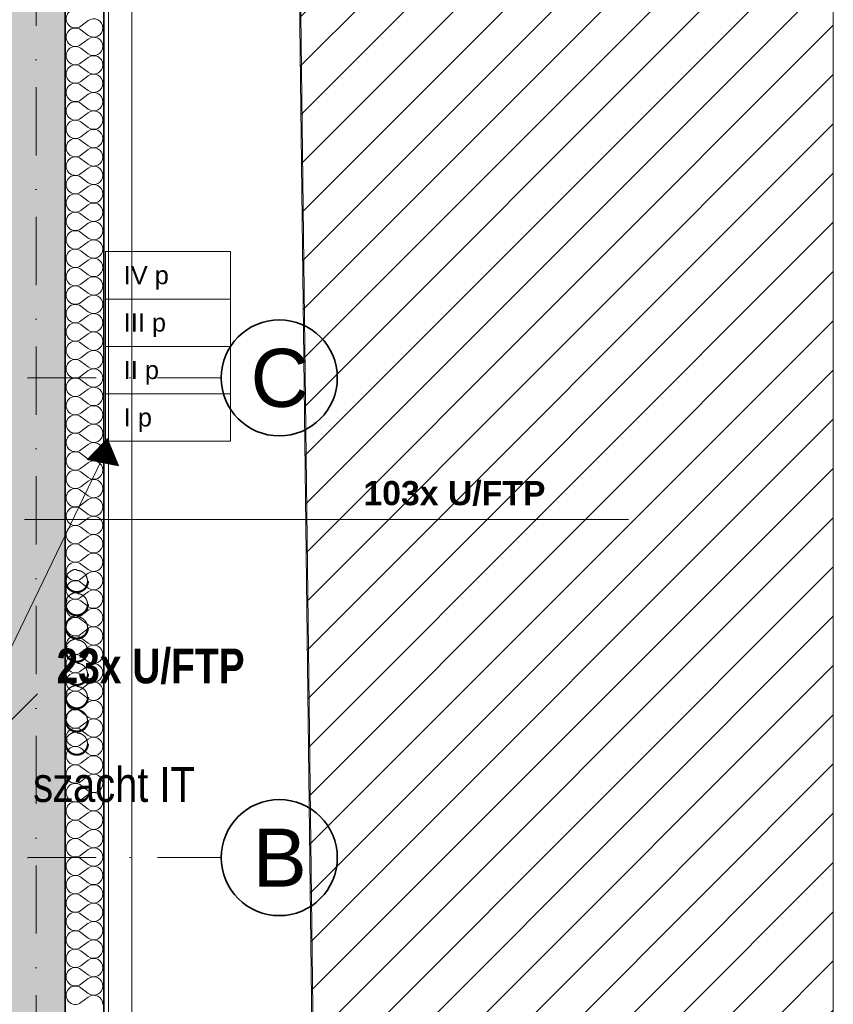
# Model space of a CAD drawing. Header units: millimetres. Extents: x 82175 to 237000, y 24756 to 471700.
# Tile 220 of 256: x 122425 to 126632, y 377893 to 382983. Entities that reach past the tile are written whole.
import ezdxf
from ezdxf.lldxf.tags import DXFTag

# ---------------------------------------------------------------- set-up
doc = ezdxf.new("R2010")
doc.units = ezdxf.units.MM
doc.linetypes.add('Kropki i Kreski', pattern=[6.702778, 3.527778, -1.763889, 0, -1.411111])
doc.linetypes.add('Przerywana', pattern=[5.644444, 2.822222, -2.822222])
for name, color, linetype in [('- A - ocieplenie', 8, 'Continuous'), ('- PRZEGRODY PROJEKTOWANE', 8, 'Continuous'), ('Instalacje - Went_Klim', 8, 'Continuous'), ('Konstrukcja - Siatka mod', 8, 'Continuous'), ('Konstrukcja - Ściany zewnętrzne', 8, 'Continuous'), ('z JAN', 8, 'Continuous')]:
    doc.layers.add(name, color=color, linetype=linetype)
for name, color, linetype, lineweight in [('elektryczne', 10, 'Continuous', 30), ('\xa0♦IT - opis', 3, 'SOLID', 30), ('\xa0♦IT_Opis', 7, 'Continuous', 20)]:
    doc.layers.add(name, color=color, linetype=linetype, lineweight=lineweight)
doc.styles.add('MtXpl_Century Gothic22', font='ARIALN.TTF', dxfattribs={"height": 0.2})
doc.styles.add('OP_100', font='ARIALN.TTF', dxfattribs={"width": 0.8, "height": 20})
doc.styles.get("Standard").update_dxf_attribs({"font": 'arial.ttf'})
doc.styles.add('STYL_AUTOMATYCZNY_1', font='arial.ttf')
tags = doc.linetypes.add('SOLID', pattern=[10, 10, 0]).pattern_tags.tags
tags[6:7] = [DXFTag(74, 4), DXFTag(75, 0), DXFTag(340, '0'), DXFTag(46, 0.0), DXFTag(50, 0.0), DXFTag(44, 0.0), DXFTag(45, 0.0)]
tags[4:5] = [DXFTag(74, 4), DXFTag(75, 0), DXFTag(340, '0'), DXFTag(46, 0.0), DXFTag(50, 0.0), DXFTag(44, 0.0), DXFTag(45, 0.0)]

# ---------------------------------------------------------------- blocks, each defined once
blk = doc.blocks.new('*X24')
at = {"layer": '- A - ocieplenie', "linetype": 'Continuous', "lineweight": 13, "ltscale": 100}
for p, q in [((49898.5, 392480.8), (49936.6, 392509.4)), ((49898.5, 392461.8), (49936.6, 392433.2)), ((49898.5, 392385.6), (49936.6, 392414.2)), ((49898.5, 392366.6), (49936.6, 392338)), ((49898.5, 392290.4), (49936.6, 392318.9)), ((49898.5, 392271.3), (49936.6, 392242.8)), ((49898.5, 392195.1), (49936.6, 392223.7)), ((49898.5, 392176.1), (49936.6, 392147.5)), ((49898.5, 392099.9), (49936.6, 392128.5)), ((49898.5, 392080.8), (49936.6, 392052.3)), ((49898.5, 392004.7), (49936.6, 392033.2)), ((49898.5, 391985.6), (49936.6, 391957)), ((49898.5, 391909.4), (49936.6, 391938)), ((49898.5, 391890.4), (49936.6, 391861.8)), ((49898.5, 391814.2), (49936.6, 391842.8)), ((49898.5, 391795.1), (49936.6, 391766.6)), ((49898.5, 391718.9), (49936.6, 391747.5)), ((49898.5, 391699.9), (49936.6, 391671.3)), ((49898.5, 391623.7), (49936.6, 391652.3)), ((49898.5, 391604.7), (49936.6, 391576.1)), ((49898.5, 391528.5), (49936.6, 391557)), ((49898.5, 391509.4), (49936.6, 391480.8)), ((49898.5, 391433.2), (49936.6, 391461.8)), ((49898.5, 391414.2), (49936.6, 391385.6)), ((49898.5, 391338), (49936.6, 391366.6)), ((49898.5, 391318.9), (49936.6, 391290.4)), ((49898.5, 391242.8), (49936.6, 391271.3)), ((49898.5, 391223.7), (49936.6, 391195.1)), ((49898.5, 391147.5), (49936.6, 391176.1)), ((49898.5, 391128.5), (49936.6, 391099.9)), ((49898.5, 391052.3), (49936.6, 391080.8)), ((49898.5, 391033.2), (49936.6, 391004.7)), ((49898.5, 390957), (49936.6, 390985.6)), ((49898.5, 390938), (49936.6, 390909.4)), ((49898.5, 390861.8), (49936.6, 390890.4)), ((49898.5, 390842.8), (49936.6, 390814.2)), ((49898.5, 390766.6), (49936.6, 390795.1)), ((49898.5, 390747.5), (49936.6, 390718.9)), ((49898.5, 390671.3), (49936.6, 390699.9)), ((49898.5, 390652.3), (49936.6, 390623.7)), ((49898.5, 390576.1), (49936.6, 390604.7)), ((49898.5, 390557), (49936.6, 390528.5)), ((49898.5, 390480.8), (49936.6, 390509.4)), ((49898.5, 390461.8), (49936.6, 390433.2)), ((49898.5, 390385.6), (49936.6, 390414.2)), ((49898.5, 390366.6), (49936.6, 390338)), ((49898.5, 390290.4), (49936.6, 390318.9)), ((49898.5, 390271.3), (49936.6, 390242.8)), ((49898.5, 390195.1), (49936.6, 390223.7)), ((49898.5, 390176.1), (49936.6, 390147.5)), ((49898.5, 390099.9), (49936.6, 390128.5)), ((49898.5, 390080.8), (49936.6, 390052.3)), ((49898.5, 390004.7), (49936.6, 390033.2)), ((49898.5, 389985.6), (49936.6, 389957)), ((49898.5, 389909.4), (49936.6, 389938)), ((49898.5, 389890.4), (49936.6, 389861.8)), ((49898.5, 389814.2), (49936.6, 389842.8)), ((49898.5, 389795.1), (49936.6, 389766.6)), ((49898.5, 389718.9), (49936.6, 389747.5)), ((49898.5, 389699.9), (49936.6, 389671.3)), ((49898.5, 389623.7), (49936.6, 389652.3)), ((49898.5, 389604.7), (49936.6, 389576.1)), ((49898.5, 389528.5), (49936.6, 389557)), ((49898.5, 389509.4), (49936.6, 389480.8)), ((49898.5, 389433.2), (49936.6, 389461.8)), ((49898.5, 389414.2), (49936.6, 389385.6)), ((49898.5, 389338), (49936.6, 389366.6)), ((49898.5, 389318.9), (49936.6, 389290.4)), ((49898.5, 389242.8), (49936.6, 389271.3)), ((49898.5, 389223.7), (49936.6, 389195.1)), ((49898.5, 389147.5), (49936.6, 389176.1)), ((49898.5, 389128.5), (49936.6, 389099.9)), ((49898.5, 389052.3), (49936.6, 389080.8)), ((49898.5, 389033.2), (49936.6, 389004.7)), ((49898.5, 388957), (49936.6, 388985.6)), ((49898.5, 388938), (49936.6, 388909.4)), ((49898.5, 388861.8), (49936.6, 388890.4)), ((49898.5, 388842.8), (49936.6, 388814.2)), ((49898.5, 388766.6), (49936.6, 388795.1)), ((49898.5, 388747.5), (49936.6, 388718.9)), ((49898.5, 388671.3), (49936.6, 388699.9)), ((49898.5, 388652.3), (49936.6, 388623.7)), ((49898.5, 388576.1), (49936.6, 388604.7)), ((49898.5, 388557), (49936.6, 388528.5)), ((49898.5, 388480.8), (49936.6, 388509.4)), ((49898.5, 388461.8), (49936.6, 388433.2)), ((49898.5, 388385.6), (49936.6, 388414.2)), ((49898.5, 388366.6), (49936.6, 388338)), ((49898.5, 388290.4), (49936.6, 388318.9)), ((49898.5, 388271.3), (49936.6, 388242.8)), ((49898.5, 388195.1), (49936.6, 388223.7)), ((49898.5, 388176.1), (49936.6, 388147.5)), ((49898.5, 388099.9), (49936.6, 388128.5)), ((49898.5, 388080.8), (49936.6, 388052.3)), ((49898.5, 388004.7), (49936.6, 388033.2)), ((49898.5, 387985.6), (49936.6, 387957)), ((49898.5, 387909.4), (49936.6, 387938)), ((49898.5, 387890.4), (49936.6, 387861.8)), ((49898.5, 387814.2), (49936.6, 387842.8)), ((49898.5, 387795.1), (49936.6, 387766.6)), ((49898.5, 387718.9), (49936.6, 387747.5)), ((49898.5, 387699.9), (49936.6, 387671.3)), ((49898.5, 387623.7), (49936.6, 387652.3)), ((49898.5, 387604.7), (49936.6, 387576.1)), ((49898.5, 387528.5), (49936.6, 387557)), ((49898.5, 387509.4), (49936.6, 387480.8)), ((49898.5, 387433.2), (49936.6, 387461.8))]:
    blk.add_line(p, q, dxfattribs=at)
for centre, start, end in [((49869.9, 392518.9), 53.1301, 306.8699), ((49965.2, 392471.3), 0, 126.8699), ((49869.9, 392423.7), 53.1301, 306.8699), ((49965.2, 392471.3), 233.1301, 0), ((49965.2, 392376.1), 0, 126.8699), ((49869.9, 392328.5), 53.1301, 306.8699), ((49965.2, 392376.1), 233.1301, 0), ((49965.2, 392280.8), 0, 126.8699), ((49869.9, 392233.2), 53.1301, 306.8699), ((49965.2, 392280.8), 233.1301, 0), ((49869.9, 392138), 53.1301, 306.8699), ((49965.2, 392185.6), 0, 126.8699), ((49965.2, 392185.6), 233.1301, 0), ((49965.2, 392090.4), 0, 126.8699), ((49869.9, 392042.8), 53.1301, 306.8699), ((49965.2, 392090.4), 233.1301, 0), ((49965.2, 391995.1), 0, 126.8699), ((49869.9, 391947.5), 53.1301, 306.8699), ((49965.2, 391995.1), 233.1301, 0), ((49965.2, 391899.9), 0, 126.8699), ((49869.9, 391852.3), 53.1301, 306.8699), ((49965.2, 391899.9), 233.1301, 0), ((49965.2, 391804.7), 0, 126.8699), ((49869.9, 391757), 53.1301, 306.8699), ((49965.2, 391804.7), 233.1301, 0), ((49965.2, 391709.4), 0, 126.8699), ((49869.9, 391661.8), 53.1301, 306.8699), ((49965.2, 391709.4), 233.1301, 0), ((49965.2, 391614.2), 0, 126.8699), ((49869.9, 391566.6), 53.1301, 306.8699), ((49965.2, 391614.2), 233.1301, 0), ((49965.2, 391518.9), 0, 126.8699), ((49869.9, 391471.3), 53.1301, 306.8699), ((49965.2, 391518.9), 233.1301, 0), ((49965.2, 391423.7), 0, 126.8699), ((49869.9, 391376.1), 53.1301, 306.8699), ((49965.2, 391423.7), 233.1301, 0), ((49965.2, 391328.5), 0, 126.8699), ((49869.9, 391280.8), 53.1301, 306.8699), ((49965.2, 391328.5), 233.1301, 0), ((49965.2, 391233.2), 0, 126.8699), ((49869.9, 391185.6), 53.1301, 306.8699), ((49965.2, 391233.2), 233.1301, 0), ((49965.2, 391138), 0, 126.8699), ((49869.9, 391090.4), 53.1301, 306.8699), ((49965.2, 391138), 233.1301, 0), ((49965.2, 391042.8), 0, 126.8699), ((49869.9, 390995.1), 53.1301, 306.8699), ((49965.2, 391042.8), 233.1301, 0), ((49965.2, 390947.5), 0, 126.8699), ((49869.9, 390899.9), 53.1301, 306.8699), ((49965.2, 390947.5), 233.1301, 0), ((49965.2, 390852.3), 0, 126.8699), ((49869.9, 390804.7), 53.1301, 306.8699), ((49965.2, 390852.3), 233.1301, 0), ((49965.2, 390757), 0, 126.8699), ((49869.9, 390709.4), 53.1301, 306.8699), ((49965.2, 390757), 233.1301, 0), ((49965.2, 390661.8), 0, 126.8699), ((49869.9, 390614.2), 53.1301, 306.8699), ((49965.2, 390661.8), 233.1301, 0), ((49965.2, 390566.6), 0, 126.8699), ((49869.9, 390518.9), 53.1301, 306.8699), ((49965.2, 390566.6), 233.1301, 0), ((49965.2, 390471.3), 0, 126.8699), ((49869.9, 390423.7), 53.1301, 306.8699), ((49965.2, 390471.3), 233.1301, 0), ((49965.2, 390376.1), 0, 126.8699), ((49869.9, 390328.5), 53.1301, 306.8699), ((49965.2, 390376.1), 233.1301, 0), ((49965.2, 390280.8), 0, 126.8699), ((49869.9, 390233.2), 53.1301, 306.8699), ((49965.2, 390280.8), 233.1301, 0), ((49965.2, 390185.6), 0, 126.8699), ((49869.9, 390138), 53.1301, 306.8699), ((49965.2, 390185.6), 233.1301, 0), ((49965.2, 390090.4), 0, 126.8699), ((49869.9, 390042.8), 53.1301, 306.8699), ((49965.2, 390090.4), 233.1301, 0), ((49869.9, 389947.5), 53.1301, 306.8699), ((49965.2, 389995.1), 0, 126.8699), ((49965.2, 389995.1), 233.1301, 0), ((49965.2, 389899.9), 0, 126.8699), ((49869.9, 389852.3), 53.1301, 306.8699), ((49965.2, 389899.9), 233.1301, 0), ((49965.2, 389804.7), 0, 126.8699), ((49869.9, 389757), 53.1301, 306.8699), ((49965.2, 389804.7), 233.1301, 0), ((49965.2, 389709.4), 0, 126.8699), ((49869.9, 389661.8), 53.1301, 306.8699), ((49965.2, 389709.4), 233.1301, 0), ((49965.2, 389614.2), 0, 126.8699), ((49869.9, 389566.6), 53.1301, 306.8699), ((49965.2, 389614.2), 233.1301, 0), ((49965.2, 389518.9), 0, 126.8699), ((49869.9, 389471.3), 53.1301, 306.8699), ((49965.2, 389518.9), 233.1301, 0), ((49965.2, 389423.7), 0, 126.8699), ((49869.9, 389376.1), 53.1301, 306.8699), ((49965.2, 389423.7), 233.1301, 0), ((49965.2, 389328.5), 0, 126.8699), ((49869.9, 389280.8), 53.1301, 306.8699), ((49965.2, 389328.5), 233.1301, 0), ((49869.9, 389185.6), 53.1301, 306.8699), ((49965.2, 389233.2), 0, 126.8699), ((49965.2, 389233.2), 233.1301, 0), ((49965.2, 389138), 0, 126.8699), ((49869.9, 389090.4), 53.1301, 306.8699), ((49965.2, 389138), 233.1301, 0), ((49965.2, 389042.8), 0, 126.8699), ((49869.9, 388995.1), 53.1301, 306.8699), ((49965.2, 389042.8), 233.1301, 0), ((49965.2, 388947.5), 0, 126.8699), ((49869.9, 388899.9), 53.1301, 306.8699), ((49965.2, 388947.5), 233.1301, 0), ((49965.2, 388852.3), 0, 126.8699), ((49869.9, 388804.7), 53.1301, 306.8699), ((49965.2, 388852.3), 233.1301, 0), ((49965.2, 388757), 0, 126.8699), ((49869.9, 388709.4), 53.1301, 306.8699), ((49965.2, 388757), 233.1301, 0), ((49965.2, 388661.8), 0, 126.8699), ((49869.9, 388614.2), 53.1301, 306.8699), ((49965.2, 388661.8), 233.1301, 0), ((49965.2, 388566.6), 0, 126.8699), ((49869.9, 388518.9), 53.1301, 306.8699), ((49965.2, 388566.6), 233.1301, 0), ((49965.2, 388471.3), 0, 126.8699), ((49869.9, 388423.7), 53.1301, 306.8699), ((49965.2, 388471.3), 233.1301, 0), ((49965.2, 388376.1), 0, 126.8699), ((49869.9, 388328.5), 53.1301, 306.8699), ((49965.2, 388376.1), 233.1301, 0), ((49965.2, 388280.8), 0, 126.8699), ((49869.9, 388233.2), 53.1301, 306.8699), ((49965.2, 388280.8), 233.1301, 0), ((49965.2, 388185.6), 0, 126.8699), ((49869.9, 388138), 53.1301, 306.8699), ((49965.2, 388185.6), 233.1301, 0), ((49965.2, 388090.4), 0, 126.8699), ((49869.9, 388042.8), 53.1301, 306.8699), ((49965.2, 388090.4), 233.1301, 0), ((49965.2, 387995.1), 0, 126.8699), ((49869.9, 387947.5), 53.1301, 306.8699), ((49965.2, 387995.1), 233.1301, 0), ((49965.2, 387899.9), 0, 126.8699), ((49869.9, 387852.3), 53.1301, 306.8699), ((49965.2, 387899.9), 233.1301, 0), ((49965.2, 387804.7), 0, 126.8699), ((49869.9, 387757), 53.1301, 306.8699), ((49965.2, 387804.7), 233.1301, 0), ((49965.2, 387709.4), 0, 126.8699), ((49869.9, 387661.8), 53.1301, 306.8699), ((49965.2, 387709.4), 233.1301, 0), ((49965.2, 387614.2), 0, 126.8699), ((49869.9, 387566.6), 53.1301, 306.8699), ((49965.2, 387614.2), 233.1301, 0), ((49965.2, 387518.9), 0, 126.8699), ((49869.9, 387471.3), 53.1301, 306.8699), ((49965.2, 387518.9), 233.1301, 0), ((49965.2, 387423.7), 0, 126.8699)]:
    blk.add_arc(centre, 47.6, start, end, dxfattribs=at)

msp = doc.modelspace()

# ---------------------------------------------------------------- hatches: boundary and pattern name
at = {"layer": '- PRZEGRODY PROJEKTOWANE', "linetype": 'Continuous', "lineweight": 15}
h = msp.add_hatch(dxfattribs=at)
h.set_pattern_fill('Bloczki_ceramiczne_0002', color=8, style=0, pattern_type=2)
h.set_pattern_definition([(45, (-135208.59, 662558.78), (-127.27922, 127.27922), [])])
h.paths.add_polyline_path([(123796.2, 389435.4), (123986.2, 373458.8), (124135.3, 373250.4), (126631.9, 373244.7), (126631.9, 389419.7)])
at = {"layer": 'Konstrukcja - Ściany zewnętrzne', "linetype": 'Continuous', "lineweight": 13}
msp.add_hatch(color=8, dxfattribs=at).paths.add_polyline_path([(122660, 373751), (122660, 386531), (122160, 386531), (122160, 373751)])
at = {"layer": '\xa0♦IT_Opis'}
h = msp.add_hatch(dxfattribs=at)
h.set_pattern_fill('ANSI31', color=6, scale=6.25, angle=300.4925, style=0)
h.set_pattern_definition([(345.492463, (30949.01995, 298138.4353), (0.195708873, 0.756339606), [])])
h.paths.add_polyline_path([(122937.2, 380675.5), (122772.9, 380707.9), (122878.5, 380817.7)])

# ---------------------------------------------------------------- linework, layer by layer
at = {"layer": '- A - ocieplenie', "color": 8, "linetype": 'Continuous', "lineweight": 20, "ltscale": 100, "flags": 128}
for points in [[(122884.2, 386650.4), (122884.2, 373951)], [(123004.2, 373951), (123004.2, 386650.4)]]:
    msp.add_lwpolyline(points, dxfattribs=at)
at = {"layer": '- A - ocieplenie', "color": 8, "linetype": 'Continuous', "lineweight": 35, "ltscale": 100, "flags": 128}
for points in [[(122660, 386531), (122660, 373736.5)], [(122860, 373951), (122860, 386531)]]:
    msp.add_lwpolyline(points, dxfattribs=at)
at = {"layer": '- PRZEGRODY PROJEKTOWANE', "color": 8, "linetype": 'Continuous', "lineweight": 13, "ltscale": 100, "flags": 128}
msp.add_lwpolyline([(123796.2, 389435.4), (123986.2, 373458.8), (124135.3, 373250.4), (126631.9, 373244.7), (126631.9, 389419.7)], close=True, dxfattribs=at)
at = {"layer": 'Instalacje - Went_Klim', "color": 8, "linetype": 'Przerywana', "lineweight": 20, "ltscale": 100, "flags": 128}
for points in [[(122720, 380141, 0.414214), (122660, 380081, 0.414214), (122720, 380021, 0.414214), (122780, 380081, 0.414214)], [(122720, 380136, -1), (122720, 380026, -1)], [(122720, 380021, 0.414214), (122660, 379961, 0.414214), (122720, 379901, 0.414214), (122780, 379961, 0.414214)], [(122720, 380016, -1), (122720, 379906, -1)], [(122720, 379901, 0.414214), (122660, 379841, 0.414214), (122720, 379781, 0.414214), (122780, 379841, 0.414214)], [(122720, 379896, -1), (122720, 379786, -1)], [(122720, 379781, 0.414214), (122660, 379721, 0.414214), (122720, 379661, 0.414214), (122780, 379721, 0.414214)], [(122720, 379776, -1), (122720, 379666, -1)], [(122720, 379661, 0.414214), (122660, 379601, 0.414214), (122720, 379541, 0.414214), (122780, 379601, 0.414214)], [(122720, 379656, -1), (122720, 379546, -1)], [(122720, 379540.4, 0.414214), (122660, 379480.4, 0.414214), (122720, 379420.4, 0.414214), (122780, 379480.4, 0.414214)], [(122720, 379535.4, -1), (122720, 379425.4, -1)], [(122720, 379420.4, 0.414214), (122660, 379360.4, 0.414214), (122720, 379300.4, 0.414214), (122780, 379360.4, 0.414214)], [(122720, 379415.4, -1), (122720, 379305.4, -1)], [(122720, 379300.4, 0.414214), (122660, 379240.4, 0.414214), (122720, 379180.4, 0.414214), (122780, 379240.4, 0.414214)], [(122720, 379295.4, -1), (122720, 379185.4, -1)]]:
    msp.add_lwpolyline(points, format="xyb", close=True, dxfattribs=at)
at = {"layer": 'Konstrukcja - Siatka mod', "color": 8, "linetype": 'Kropki i Kreski', "lineweight": 13, "ltscale": 100}
for p, q in [((122510, 389337), (122510, 372372.2)), ((93022.5, 381131), (122467, 381131)), ((122467, 381131), (123467, 381131)), ((93022.5, 378651), (122467, 378651)), ((122467, 378651), (123467, 378651))]:
    msp.add_line(p, q, dxfattribs=at)
at = {"layer": 'Konstrukcja - Siatka mod', "color": 8, "linetype": 'Continuous', "lineweight": 35, "ltscale": 100}
for centre in [(123767, 381131), (123767, 378651)]:
    msp.add_circle(centre, 300, dxfattribs=at)
at = {"layer": 'Konstrukcja - Siatka mod', "color": 8, "linetype": 'Kropki i Kreski', "lineweight": 13, "ltscale": 100}
for p in [(122467, 381131), (122467, 381131), (122467, 378651), (122467, 378651)]:
    msp.add_point(p, dxfattribs=at)
at = {"layer": 'Konstrukcja - Ściany zewnętrzne', "color": 8, "linetype": 'Continuous', "lineweight": 35, "ltscale": 100, "flags": 128}
msp.add_lwpolyline([(122660, 373451), (122660, 386531)], dxfattribs=at)
at = {"layer": 'z JAN', "color": 8, "linetype": 'Continuous', "lineweight": 13, "ltscale": 100, "flags": 128}
msp.add_lwpolyline([(122780, 386531), (122780, 389890.6), (122863.8, 389890.2), (122871.8, 391325.3), (123779.5, 391320.3), (123802.2, 389435.3), (123800.8, 389435.3), (123990, 373733.6), (122860, 373736.5), (122860, 386531)], close=True, dxfattribs=at)
at = {"layer": '\xa0♦IT - opis', "color": 7, "linetype": 'Continuous', "lineweight": 0}
msp.add_line((122517, 379497.1), (121942.9, 378926.6), dxfattribs=at)
at = {"layer": '\xa0♦IT_Opis', "color": 6}
for p, q in [((122867.5, 381048.2), (122867.5, 381783.9)), ((123514.3, 381783.9), (122867.5, 381783.9)), ((123514.3, 381048.2), (123514.3, 381783.9)), ((123514.3, 381538.7), (122867.5, 381538.7)), ((123514.3, 381293.5), (122867.5, 381293.5)), ((122867.5, 380803), (122867.5, 381293.5)), ((123514.3, 380803), (123514.3, 381293.5)), ((123514.3, 381048.2), (122867.5, 381048.2)), ((123514.3, 380803), (122867.5, 380803)), ((122846.9, 380705.7), (122085, 379126))]:
    msp.add_line(p, q, dxfattribs=at)
at = {"layer": '\xa0♦IT_Opis', "color": 6, "linetype": 'Continuous'}
msp.add_line((122449.6, 380398.2), (125572.6, 380398.2), dxfattribs=at)

# ---------------------------------------------------------------- block references
at = {"color": 8, "linetype": 'Continuous', "lineweight": 20, "ltscale": 100}
msp.add_blockref('*X24', (72842.4, -9531.6), dxfattribs=at)

# ---------------------------------------------------------------- texts
at = {"layer": 'elektryczne', "linetype": 'Continuous', "style": 'MtXpl_Century Gothic22'}
msp.add_text('szacht IT', height=180, dxfattribs=at).set_placement((122494.1, 378938.8))
at = {"layer": 'Konstrukcja - Siatka mod', "color": 8, "linetype": 'Continuous', "lineweight": 13, "char_height": 300, "attachment_point": 1, "style": 'STYL_AUTOMATYCZNY_1'}
for s, insert in [('\\A1;{\\pql;\\pt0;\\fArial|b0|i0|c238|p0;\\W1.000000;C}', (123618.5, 381281)), ('\\A1;{\\pql;\\pt0;\\fArial|b0|i0|c238|p0;\\W1.000000;B}', (123629.8, 378801))]:
    msp.add_mtext(s, dxfattribs=dict(at, insert=insert))
at = {"layer": '\xa0♦IT - opis', "insert": (122615.1, 380031.8), "char_height": 180, "width": 3733.991, "attachment_point": 1, "style": 'OP_100'}
msp.add_mtext('\\C7;\\fArial|b1|i0|c238|p34;\\P23x U/FTP\\P\\P', dxfattribs=at)
at = {"layer": '\xa0♦IT_Opis', "ltscale": 0.7, "char_height": 93.75, "width": 36975, "attachment_point": 4}
for s, insert in [('IV p ', (122962.9, 381648)), ('III p', (122962.9, 381402.8)), ('II p', (122962.9, 381157.6)), ('I p ', (122962.9, 380912.4))]:
    msp.add_mtext(s, dxfattribs=dict(at, insert=insert))
at = {"layer": '\xa0♦IT_Opis', "insert": (124202, 381014.6), "char_height": 125, "width": 1564.328, "attachment_point": 1}
msp.add_mtext('\\C7;\\P\\P{\\fArial|b1|i0|c238|p34;103x U/FTP}\\P', dxfattribs=at)

doc.saveas('drawing.dxf')
